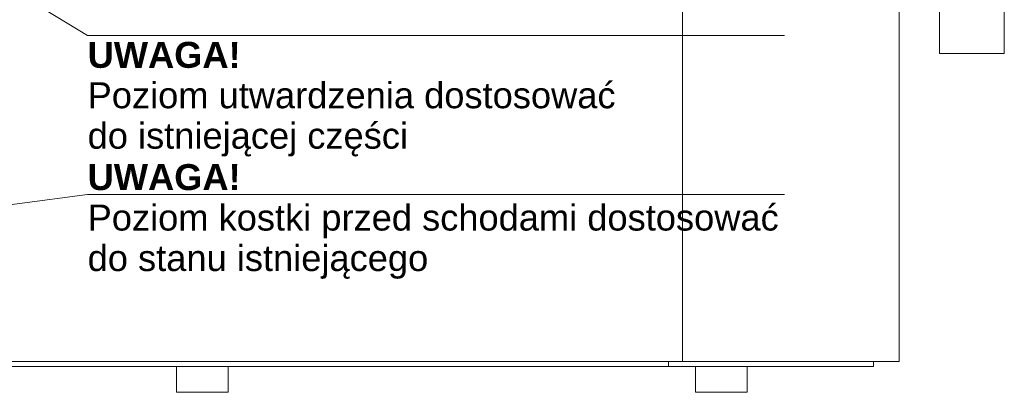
# Model space of a CAD drawing. Header units: centimetres. Extents: x -1103 to 10505, y -997 to 1780.
# Tile 52 of 102: x 9676 to 10435, y -463 to -175. Entities that reach past the tile are written whole.
import ezdxf

# ---------------------------------------------------------------- set-up
doc = ezdxf.new("R2010")
doc.units = ezdxf.units.CM
doc.header["$LTSCALE"] = 0.1
doc.header["$MEASUREMENT"] = 0
for name, color, linetype in [('0_Teren', 7, 'Continuous'), ('2_lądowisko_IFC.ISTN', 7, 'Continuous'), ('2_ściany zewnętrzne.ISTN', 7, 'Continuous'), ('3_opisy.K_IR', 7, 'Continuous')]:
    doc.layers.add(name, color=color, linetype=linetype)
doc.styles.add('GENERATED_STYLE_2', font='txt')

# ---------------------------------------------------------------- blocks, each defined once
blk = doc.blocks.new('ElemPrzekroju_684_2', base_point=(10358.23, -421.51))
at = {"layer": '2_ściany zewnętrzne.ISTN', "color": 252, "linetype": 'Continuous', "lineweight": 0}
for p, q in [((10162.67, -83.75), (10186.7, -83.75)), ((10186.7, -83.75), (10351.68, -83.75)), ((10186.7, -83.75), (10186.7, -102.05)), ((10351.68, -108.75), (10351.68, -83.75)), ((10353.77, -108.75), (10351.68, -108.75)), ((10353.77, -110.52), (10353.77, -108.75)), ((10186.7, -115.12), (10186.7, -438.75)), ((10353.77, -438.75), (10353.77, -123.86)), ((10186.7, -438.75), (10162.67, -438.75)), ((10186.7, -438.75), (10353.77, -438.75))]:
    blk.add_line(p, q, dxfattribs=at)
blk = doc.blocks.new('ElemPrzekroju_685_2', base_point=(10358.23, -421.51))
at = {"layer": '2_ściany zewnętrzne.ISTN', "color": 252, "linetype": 'Continuous', "lineweight": 0}
for p, q in [((9825.41, -83.75), (10162.67, -83.75)), ((9580.75, -131.67), (9580.75, -438.75)), ((9580.75, -438.75), (10162.67, -438.75))]:
    blk.add_line(p, q, dxfattribs=at)
blk = doc.blocks.new('ElemPrzekroju_731_2', base_point=(10358.23, -421.51))
at = {"layer": '2_lądowisko_IFC.ISTN', "color": 252, "linetype": 'Continuous', "lineweight": 9}
for p, q in [((10384.67, -201.51), (10384.67, -167.2)), ((10434.67, -201.51), (10434.67, -168.27)), ((10384.67, -201.51), (10434.67, -201.51)), ((9796.6, -462.51), (9796.6, -442.75)), ((9836.6, -462.51), (9836.6, -442.75)), ((10196.6, -462.51), (10196.6, -442.75)), ((10236.6, -462.51), (10236.6, -442.75)), ((9796.6, -462.51), (9836.6, -462.51)), ((10196.6, -462.51), (10236.6, -462.51))]:
    blk.add_line(p, q, dxfattribs=at)
blk = doc.blocks.new('ElemPrzekroju_766_2', base_point=(10358.23, -421.51))
at = {"layer": '0_Teren', "color": 252, "linetype": 'Continuous', "lineweight": 0}
for p, q in [((9539.6, -438.75), (9580.75, -438.75)), ((10175.99, -442.75), (10175.99, -438.75)), ((10333.77, -442.75), (10333.77, -438.75)), ((9539.6, -442.75), (10175.99, -442.75)), ((10175.99, -442.75), (10333.77, -442.75))]:
    blk.add_line(p, q, dxfattribs=at)
blk = doc.blocks.new('Polilinia_10_2', base_point=(10265.32, -310.14))
at = {"layer": '3_opisy.K_IR', "linetype": 'Continuous', "lineweight": 0, "true_color": 0x000000}
blk.add_hatch(color=18, dxfattribs=at).paths.add_polyline_path([(8887.12, -421.51), (8915.85, -425.27), (8913.89, -410.4)])
at = {"layer": '3_opisy.K_IR', "color": 7, "linetype": 'Continuous', "lineweight": 15}
for p, q in [((8887.12, -421.51), (8913.89, -410.4)), ((8913.89, -410.4), (8915.85, -425.27)), ((8887.12, -421.51), (8915.85, -425.27))]:
    blk.add_line(p, q, dxfattribs=at)
at = {"layer": '3_opisy.K_IR', "color": 7, "linetype": 'Continuous', "lineweight": 15, "flags": 128}
blk.add_lwpolyline([(10265.32, -310.14), (9728.24, -310.14), (8914.87, -417.84)], dxfattribs=at)
blk = doc.blocks.new('Polilinia_11_2', base_point=(10265.32, -187.58))
at = {"layer": '3_opisy.K_IR', "linetype": 'Continuous', "lineweight": 0, "true_color": 0x000000}
blk.add_hatch(color=18, dxfattribs=at).paths.add_polyline_path([(9539.64, -73.12), (9559.67, -94.06), (9567.46, -81.23)])
at = {"layer": '3_opisy.K_IR', "color": 7, "linetype": 'Continuous', "lineweight": 15}
for p, q in [((9539.64, -73.12), (9567.46, -81.23)), ((9539.64, -73.12), (9559.67, -94.06)), ((9567.46, -81.23), (9559.67, -94.06))]:
    blk.add_line(p, q, dxfattribs=at)
at = {"layer": '3_opisy.K_IR', "color": 7, "linetype": 'Continuous', "lineweight": 15, "flags": 128}
blk.add_lwpolyline([(10265.32, -187.58), (9728.24, -187.58), (9563.57, -87.65)], dxfattribs=at)

msp = doc.modelspace()

# ---------------------------------------------------------------- block references
at = {"layer": '0_Teren', "lineweight": 0}
msp.add_blockref('ElemPrzekroju_766_2', (10358.23, -421.51), dxfattribs=at)
at = {"layer": '2_lądowisko_IFC.ISTN', "lineweight": 0}
msp.add_blockref('ElemPrzekroju_731_2', (10358.23, -421.51), dxfattribs=at)
at = {"layer": '2_ściany zewnętrzne.ISTN', "lineweight": 0}
for name in ['ElemPrzekroju_685_2', 'ElemPrzekroju_684_2']:
    msp.add_blockref(name, (10358.23, -421.51), dxfattribs=at)
at = {"layer": '3_opisy.K_IR', "color": 7, "linetype": 'Continuous', "lineweight": 15}
for name, p in [('Polilinia_11_2', (10265.32, -187.58)), ('Polilinia_10_2', (10265.32, -310.14))]:
    msp.add_blockref(name, p, dxfattribs=at)

# ---------------------------------------------------------------- texts
at = {"layer": '3_opisy.K_IR', "color": 7, "linetype": 'Continuous', "lineweight": 15, "insert": (9728.24, -280.83), "char_height": 20, "attachment_point": 7, "line_spacing_factor": 0.934169, "style": 'GENERATED_STYLE_2'}
msp.add_mtext('\\A1;{\\pql;\\fArial|b1|i0|c238|p38;UWAGA!\\P\\pql;\\fArial|b0|i0|c238|p38;Poziom utwardzenia dostosować \\P\\pql;\\fArial|b0|i0|c238|p38;do \\fArial|b0|i0|c238|p38;istniejącej części}', dxfattribs=at)
at = {"layer": '3_opisy.K_IR', "color": 7, "linetype": 'Continuous', "lineweight": 0, "insert": (9728.24, -375.12), "char_height": 20, "attachment_point": 7, "line_spacing_factor": 0.93556, "style": 'GENERATED_STYLE_2'}
msp.add_mtext('\\A1;{\\pql;\\fArial|b1|i0|c238|p38;UWAGA! \\P\\pql;\\fArial|b0|i0|c238|p38;Poziom kostki przed \\fArial|b0|i0|c238|p38;schodami \\fArial|b0|i0|c238|p38;dostosować \\P\\pql;\\fArial|b0|i0|c238|p38;do \\fArial|b0|i0|c238|p38;stanu istniejącego}', dxfattribs=at)

doc.saveas('drawing.dxf')
